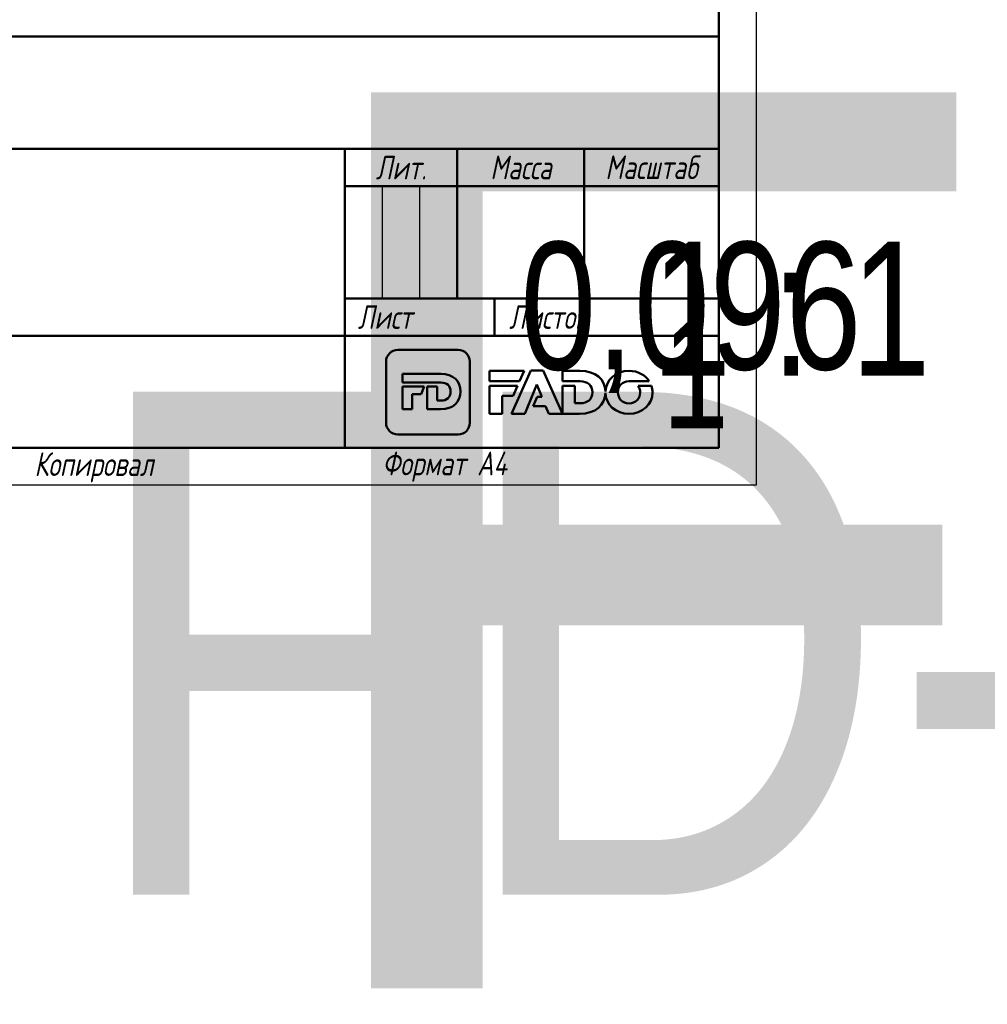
# Model space of a CAD drawing. Header units: millimetres. Extents: x -809 to 1990, y -69 to 356.
# Tile 3 of 7: x 112 to 241, y -69 to 62. Entities that reach past the tile are written whole.
import ezdxf
from ezdxf.enums import TextEntityAlignment as Align

# ---------------------------------------------------------------- set-up
doc = ezdxf.new("R2018")
doc.units = ezdxf.units.MM
for name, color, linetype, lineweight in [('Заголовок (ГОСТ)', 7, 'Continuous', 50), ('Кромка (ГОСТ)', 7, 'Continuous', 50), ('Эскизная геометрия (ГОСТ)', 7, 'Continuous', 50)]:
    doc.layers.add(name, color=color, linetype=linetype, lineweight=lineweight)
doc.styles.get("Standard").update_dxf_attribs({"font": 'GOST Common Italic.ttf'})
doc.styles.add('Альтернативный текст (ГОСТ)', font='txt', dxfattribs={"width": 0.8})

# ---------------------------------------------------------------- blocks, each defined once
blk = doc.blocks.new('Основные надписи ГОСТ - Форма 1')
at = {"layer": 'Заголовок (ГОСТ)'}
for p, q in [((0, 55), (185, 55)), ((185, 0), (185, 55)), ((65, 40), (185, 40)), ((135, 40), (135, 0)), ((150, 40), (150, 20)), ((167, 40), (167, 20)), ((135, 35), (185, 35)), ((135, 20), (185, 20)), ((155, 20), (155, 15)), ((65, 15), (185, 15)), ((185, 0), (0, 0))]:
    blk.add_line(p, q, dxfattribs=at)
at = {"layer": 'Заголовок (ГОСТ)', "linetype": 'Continuous', "lineweight": 25}
for p, q in [((140, 35), (140, 20)), ((145, 35), (145, 20))]:
    blk.add_line(p, q, dxfattribs=at)
at = {"layer": 'Заголовок (ГОСТ)', "char_height": 3.17, "style": 'Альтернативный текст (ГОСТ)'}
for s, insert, width, attachment_point in [('\\fGOST Common|b0|i1;\\H3.1700;Лит.', (142.52, 37.49), 14.9766, 5), ('\\fGOST Common|b0|i1;\\H3.1700;Масса', (158.55, 37.51), 16.9878, 5), ('\\fGOST Common|b0|i1;\\H3.1700;Масштаб', (176.02, 37.53), 17.8316, 5), ('\\fGOST Common|b0|i1;\\H3.1700;Лист', (140.37, 17.5), 10.5071, 5), ('\\fGOST Common|b0|i1;\\H3.1700;Листов', (162.21, 17.5), 14.3668, 5), ('\\A1;', (150.6, 17.54), 8.8313, 5), ('\\fGOST Common|b0|i1;\\H3.1700;Копировал', (93.48, -0.59), 19.7871, 1)]:
    blk.add_mtext(s, dxfattribs=dict(at, insert=insert, width=width, attachment_point=attachment_point))
at = {"layer": 'Заголовок (ГОСТ)', "lineweight": 30, "flags": 104}
for tag, height, width, p in [('Изм1', 2.89, 0.7, (3.51, 52.52)), ('Лист1', 2.89, 0.7, (12.03, 52.52)), ('Докум1', 2.89, 0.7, (28.54, 52.48)), ('Изм2', 2.89, 0.7, (3.5, 47.52)), ('Лист2', 2.89, 0.7, (12.01, 47.5)), ('Докум2', 2.89, 0.7, (28.53, 47.5)), ('Изм3', 2.89, 0.7, (3.5, 42.5)), ('Лист3', 2.89, 0.7, (12.01, 42.51)), ('Докум3', 2.89, 0.7, (28.51, 42.48)), ('Изм4', 2.89, 0.7, (3.51, 37.5)), ('Лист4', 2.89, 0.7, (12, 37.53)), ('Докум4', 2.89, 0.7, (28.51, 37.52)), ('НАИМЕНОВАНИЕ', 5, 0.8, (100.03, 29.98)), ('Литера', 3.5, 0.8, (137.52, 27.25)), ('Литера2', 3.5, 0.8, (142.51, 27.22)), ('Литера3', 3.5, 0.8, (147.52, 27.21)), ('Масса', 3.5, 0.8, (158.47, 27.53)), ('Масштаб', 3.5, 0.8, (176, 27.6)), ('Тип_документа', 3.17, 0.8, (100.08, 17.56)), ('Листов', 3.17, 0.8, (177.46, 17.58)), ('Материал_Класс', 3.5, 0.9, (100, 7.5))]:
    blk.add_attdef(tag, text='', height=height, dxfattribs=dict(at, width=width)).set_placement(p, align=Align.MIDDLE_CENTER)
for tag, height, width, p in [('Подп1', 2.89, 0.7, (40.01, 52.51)), ('Дата1', 2, 0.7, (55.01, 52.51)), ('Подп2', 2.89, 0.7, (40.01, 47.5)), ('Дата2', 2, 0.7, (55.01, 47.49)), ('Подп3', 2.89, 0.7, (40.01, 42.51)), ('Дата3', 2, 0.7, (55.02, 42.52)), ('Подп4', 2.89, 0.7, (40.01, 37.51)), ('Дата4', 2, 0.7, (55.02, 37.51)), ('АВТОР', 3.17, 0.8, (17.41, 27.49)), ('Разработал_Подп.', 2.89, 0.7, (40.05, 27.51)), ('ДАТА_СОЗДАНИЯ', 2, 0.7, (55.01, 27.51)), ('ПРОВЕРИЛ', 3.17, 0.8, (17.41, 22.53)), ('Проверил_Подп.', 2.89, 0.7, (40.05, 22.52)), ('ДАТА_ПРОВЕРКИ', 2, 0.7, (55.02, 22.51)), ('ТЕХНОЛОГ', 3.17, 0.8, (17.33, 17.54)), ('Технолог_Подп.', 2.89, 0.7, (40.05, 17.51)), ('Технолог_Дата', 2, 0.7, (55.01, 17.5)), ('НАЧ._ОТДЕЛА', 3.17, 0.8, (17.46, 12.45)), ('Руководитель_Подп.', 2.89, 0.7, (40.01, 12.5)), ('Руководитель_Дата', 2, 0.7, (55.01, 12.51)), ('Должность_руководителя', 3.17, 0.8, (0.52, 12.51)), ('НОРМОКОНТРОЛЬ', 3.17, 0.8, (17.37, 7.48)), ('Нормоконтроль_Подп.', 2.89, 0.7, (40.05, 7.52)), ('ДАТА_НОРМОКОНТРОЛЯ', 2, 0.7, (55.02, 7.51)), ('УТВЕРДИЛ', 3.17, 0.8, (17.4, 2.51)), ('Утвердил_Подп.', 2.89, 0.7, (40.05, 2.51)), ('ДАТА_УТВЕРЖДЕНИЯ', 2, 0.7, (55.01, 2.5))]:
    blk.add_attdef(tag, text='', height=height, dxfattribs=dict(at, width=width)).set_placement(p, align=Align.MIDDLE_LEFT)
for tag, height, p in [('ОБОЗНАЧЕНИЕ', 5, (125.33, 47.56)), ('ОРГАНИЗАЦИЯ', 3.5, (160.02, 7.6))]:
    blk.add_attdef(tag, text='', height=height, dxfattribs=at).set_placement(p, align=Align.MIDDLE_CENTER)
at = {"layer": 'Заголовок (ГОСТ)', "lineweight": 30, "width": 0.9, "flags": 104}
for tag, p in [('Материал_Наим.', (133.71, 9.75)), ('Материал_ГОСТ', (134.04, 4.06))]:
    blk.add_attdef(tag, text='', height=3.5, dxfattribs=at).set_placement(p, align=Align.MIDDLE_RIGHT)
blk = doc.blocks.new('Рамки ГОСТ_ граница 297x210')
at = {"layer": 'Кромка (ГОСТ)', "lineweight": 25}
for p, q in [((210, 297), (210, 0)), ((210, 0), (0, 0))]:
    blk.add_line(p, q, dxfattribs=at)
at = {"layer": 'Кромка (ГОСТ)'}
for p, q in [((205, 5), (205, 292)), ((20, 5), (205, 5))]:
    blk.add_line(p, q, dxfattribs=at)
at = {"layer": 'Кромка (ГОСТ)', "insert": (160, 4.5), "char_height": 3.17, "attachment_point": 1, "style": 'Альтернативный текст (ГОСТ)'}
blk.add_mtext('\\A1;\\fGOST Common|b0|i1;\\H3.1700;Формат A4', dxfattribs=at)

msp = doc.modelspace()

# ---------------------------------------------------------------- linework, layer by layer
at = {"layer": 'Эскизная геометрия (ГОСТ)', "linetype": 'Continuous'}
for p, q in [((170.1623, 18.1075), (162.0631, 18.1075)), ((160.5048, 16.5351), (160.5048, 8.3644)), ((171.7217, 8.3644), (171.7217, 16.5351)), ((162.71, 14.89), (162.71, 13.7414)), ((167.836, 14.89), (162.71, 14.89)), ((162.71, 13.7414), (167.8556, 13.7414)), ((162.71, 13.204), (162.71, 10.1607)), ((165.6224, 13.204), (162.71, 13.204)), ((165.1863, 12.1762), (165.6224, 13.204)), ((167.3263, 13.204), (166.0267, 13.204)), ((166.0267, 13.204), (166.0267, 10.1607)), ((167.3263, 11.3226), (167.3263, 13.204)), ((164.0092, 10.1607), (164.0092, 12.1762)), ((164.0092, 12.1762), (165.1863, 12.1762)), ((167.8556, 11.3226), (167.3263, 11.3226)), ((162.71, 10.1607), (164.0092, 10.1607)), ((166.0267, 10.1607), (167.8086, 10.1607)), ((162.0631, 6.7926), (170.1623, 6.7926))]:
    msp.add_line(p, q, dxfattribs=at)
at = {"layer": 'Эскизная геометрия (ГОСТ)'}
for p, q in [((174.3413, 15.304), (174.3413, 13.9093)), ((178.9974, 15.304), (174.3413, 15.304)), ((179.8816, 15.3457), (177.2993, 9.5647)), ((178.3745, 13.9093), (178.9974, 15.304)), ((181.5021, 15.3457), (179.8816, 15.3457)), ((184.0854, 9.5647), (181.5021, 15.3457)), ((184.0854, 15.3032), (184.0854, 13.9093)), ((186.4255, 15.3032), (184.0854, 15.3032)), ((174.3413, 13.9093), (178.3745, 13.9093)), ((174.3413, 13.2899), (174.3413, 9.5641)), ((178.0976, 13.2899), (174.3413, 13.2899)), ((177.5117, 11.9786), (178.0976, 13.2899)), ((179.0663, 9.5647), (180.6801, 13.4588)), ((180.6801, 13.4588), (181.3552, 11.8269)), ((184.0854, 13.9093), (186.4519, 13.9093)), ((184.0854, 13.2899), (184.0854, 9.5656)), ((185.7662, 13.2899), (184.0854, 13.2899)), ((185.7662, 10.9753), (185.7662, 13.2899)), ((192.9889, 13.9223), (195.7076, 13.9223)), ((196.0081, 13.2853), (194.2268, 13.2853)), ((176.0221, 9.5641), (176.0221, 11.9786)), ((176.0221, 11.9786), (177.5117, 11.9786)), ((189.8467, 12.3498), (189.8493, 12.3498)), ((189.8506, 12.5431), (189.847, 12.5431)), ((180.6986, 11.8269), (180.1915, 10.5893)), ((180.1915, 10.5893), (181.8408, 10.5893)), ((181.3552, 11.8269), (180.6986, 11.8269)), ((181.8408, 10.5893), (182.2823, 9.5647)), ((186.4519, 10.9753), (185.7662, 10.9753)), ((174.3413, 9.5641), (176.0221, 9.5641)), ((177.2993, 9.5647), (179.0663, 9.5647)), ((182.2823, 9.5647), (184.0854, 9.5647)), ((184.0854, 9.5656), (186.3907, 9.5656))]:
    msp.add_line(p, q, dxfattribs=at)
at = {"layer": 'Эскизная геометрия (ГОСТ)', "linetype": 'Continuous'}
for points in [[(162.0631, 18.1075), (161.2036, 18.1075), (160.5048, 17.4027), (160.5048, 16.5351)], [(171.7217, 16.5351), (171.7217, 17.4027), (171.0231, 18.1075), (170.1623, 18.1075)], [(170.4812, 12.5393), (170.4812, 13.9172), (169.5102, 14.89), (167.836, 14.89)], [(167.8556, 13.7414), (168.6325, 13.7414), (169.1485, 13.2892), (169.1485, 12.5318)], [(167.8086, 10.1607), (169.4962, 10.1607), (170.4812, 11.1746), (170.4812, 12.5393)], [(169.1485, 12.5318), (169.1485, 11.7565), (168.6325, 11.3226), (167.8556, 11.3226)], [(160.5048, 8.3644), (160.5048, 7.4964), (161.2036, 6.7926), (162.0631, 6.7926)], [(170.1623, 6.7926), (171.0231, 6.7926), (171.7217, 7.4964), (171.7217, 8.3644)]]:
    msp.add_open_spline(points, degree=3, dxfattribs=at)
at = {"layer": 'Эскизная геометрия (ГОСТ)'}
for points in [[(189.847, 12.5431), (189.801, 14.1673), (188.5519, 15.3032), (186.4255, 15.3032)], [(193.0033, 15.304), (191.2445, 15.304), (189.9138, 14.0788), (189.8506, 12.5431)], [(195.7076, 13.9223), (195.1742, 14.7543), (194.1901, 15.304), (193.0033, 15.304)], [(186.4519, 13.9093), (187.4557, 13.9093), (188.1244, 13.3609), (188.1244, 12.4431)], [(191.5106, 12.4286), (191.5106, 13.2429), (192.1026, 13.9223), (192.9889, 13.9223)], [(194.2268, 13.2853), (194.3959, 13.0402), (194.4899, 12.7421), (194.4899, 12.4286)], [(196.1437, 12.4286), (196.1437, 12.7283), (196.0967, 13.0154), (196.0081, 13.2853)], [(186.3907, 9.5656), (188.5305, 9.5656), (189.7963, 10.7453), (189.8467, 12.3498)], [(188.1244, 12.4431), (188.1244, 11.5001), (187.4557, 10.9753), (186.4519, 10.9753)], [(189.8493, 12.3498), (189.8924, 10.7841), (191.2142, 9.5545), (192.9889, 9.5545)], [(193.0033, 10.9369), (192.1196, 10.9369), (191.5106, 11.6308), (191.5106, 12.4286)], [(192.9889, 9.5545), (194.791, 9.5545), (196.1437, 10.842), (196.1437, 12.4286)], [(194.4899, 12.4286), (194.4899, 11.6156), (193.8978, 10.9369), (193.0033, 10.9369)]]:
    msp.add_open_spline(points, degree=3, dxfattribs=at)

# ---------------------------------------------------------------- block references
msp.add_blockref('Рамки ГОСТ_ граница 297x210', (0, 0))
ref = msp.add_blockref('Основные надписи ГОСТ - Форма 1', (20, 5))
lines = msp.add_mtext('FD-SFT11NEW 20X16X20', dxfattribs={"layer": 'Заголовок (ГОСТ)', "insert": (145.3255, 52.5589), "char_height": 119.84296, "attachment_point": 1})
ref.add_attrib('ОБОЗНАЧЕНИЕ', '', (145.3255, 52.5589), dxfattribs={"flags": 104}).embed_mtext(lines)
lines = msp.add_mtext('\\W0.8000;', dxfattribs={"layer": 'Заголовок (ГОСТ)', "insert": (120.0309, 34.9751), "char_height": 69.60928, "attachment_point": 1})
ref.add_attrib('НАИМЕНОВАНИЕ', '', (120.0309, 34.9751), dxfattribs={"flags": 104}).embed_mtext(lines)
lines = msp.add_mtext('\\W0.8000;', dxfattribs={"layer": 'Заголовок (ГОСТ)', "insert": (120.078, 22.5583), "char_height": 69.70335, "attachment_point": 1})
ref.add_attrib('Тип_документа', '', (120.078, 22.5583), dxfattribs={"flags": 104}).embed_mtext(lines)
lines = msp.add_mtext('\\W0.9000;FD-SFT11NEW 20X16X20 18.12.2019', dxfattribs={"layer": 'Заголовок (ГОСТ)', "insert": (120, 12.5), "char_height": 67.257617, "attachment_point": 1})
ref.add_attrib('Материал_Класс', '', (120, 12.5), dxfattribs={"flags": 104}).embed_mtext(lines)
lines = msp.add_mtext('\\W0.9000;', dxfattribs={"layer": 'Заголовок (ГОСТ)', "insert": (153.7068, 14.7507), "char_height": 66.97542, "attachment_point": 1})
ref.add_attrib('Материал_Наим.', '', (153.7068, 14.7507), dxfattribs={"flags": 104}).embed_mtext(lines)
lines = msp.add_mtext('\\W0.9000;', dxfattribs={"layer": 'Заголовок (ГОСТ)', "insert": (154.0404, 9.0569), "char_height": 66.7532, "attachment_point": 1})
ref.add_attrib('Материал_ГОСТ', '', (154.0404, 9.0569), dxfattribs={"flags": 104}).embed_mtext(lines)
lines = msp.add_mtext('\\W0.8000;', dxfattribs={"layer": 'Заголовок (ГОСТ)', "insert": (157.5203, 32.2514), "char_height": 5.02883, "attachment_point": 1})
ref.add_attrib('Литера', '', (157.5203, 32.2514), dxfattribs={"flags": 104}).embed_mtext(lines)
lines = msp.add_mtext('\\W0.8000;', dxfattribs={"layer": 'Заголовок (ГОСТ)', "insert": (162.5118, 32.2215), "char_height": 5.02883, "attachment_point": 1})
ref.add_attrib('Литера2', '', (162.5118, 32.2215), dxfattribs={"flags": 104}).embed_mtext(lines)
lines = msp.add_mtext('\\W0.8000;', dxfattribs={"layer": 'Заголовок (ГОСТ)', "insert": (167.5181, 32.2112), "char_height": 5.01699, "attachment_point": 1})
ref.add_attrib('Литера3', '', (167.5181, 32.2112), dxfattribs={"flags": 104}).embed_mtext(lines)
lines = msp.add_mtext('\\W0.8000;0,096', dxfattribs={"layer": 'Заголовок (ГОСТ)', "insert": (178.4686, 32.5335), "char_height": 17.043546, "attachment_point": 1})
ref.add_attrib('Масса', '', (178.4686, 32.5335), dxfattribs={"flags": 104}).embed_mtext(lines)
lines = msp.add_mtext('\\W0.8000;1 : 1', dxfattribs={"layer": 'Заголовок (ГОСТ)', "insert": (195.9966, 32.6031), "char_height": 17.947557, "attachment_point": 1})
ref.add_attrib('Масштаб', '', (195.9966, 32.6031), dxfattribs={"flags": 104}).embed_mtext(lines)
lines = msp.add_mtext('\\W0.8000;1', dxfattribs={"layer": 'Заголовок (ГОСТ)', "insert": (197.459, 22.5789), "char_height": 14.96532, "attachment_point": 1})
ref.add_attrib('Листов', '', (197.459, 22.5789), dxfattribs={"flags": 104}).embed_mtext(lines)

doc.saveas('drawing.dxf')
